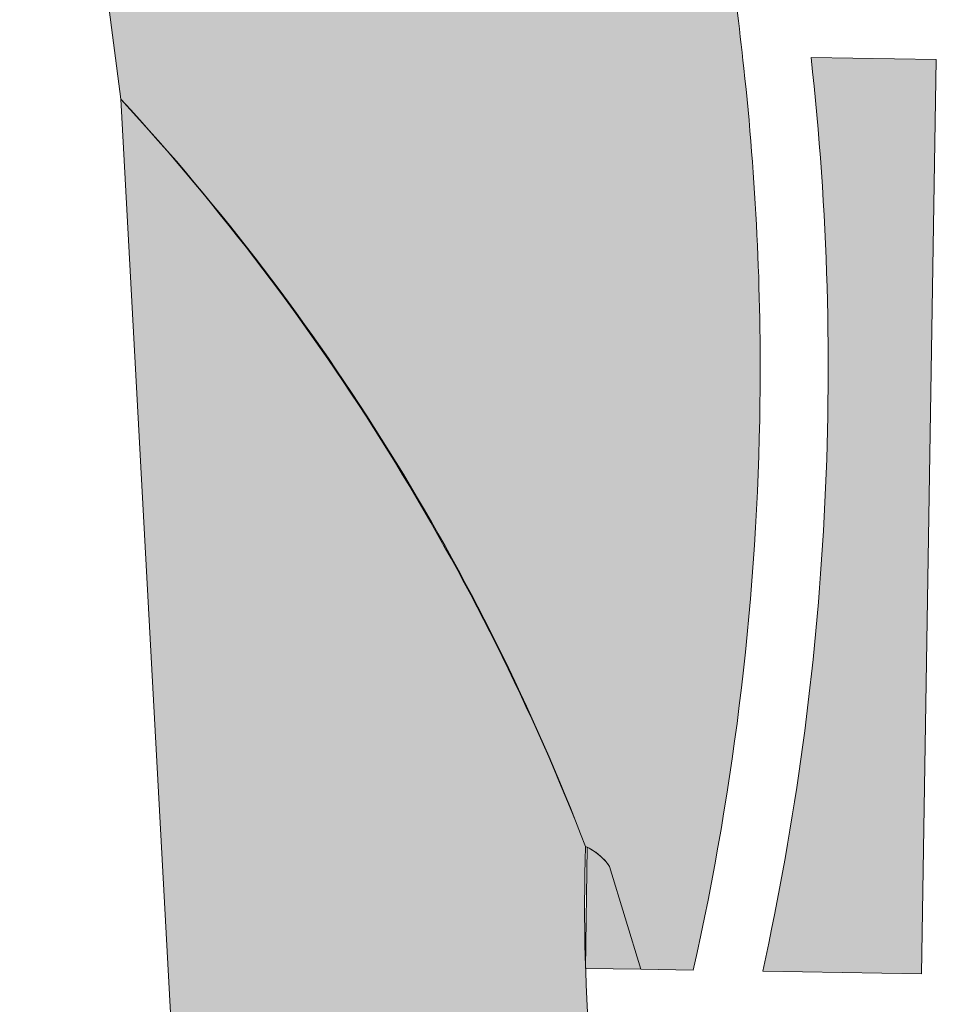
# Model space of a CAD drawing. Header units: metres. Extents: x 0 to 168310, y 0 to 462960.
# Tile 5 of 256: x 167431 to 167455, y 462585 to 462611. Entities that reach past the tile are written whole.
import ezdxf

# ---------------------------------------------------------------- set-up
doc = ezdxf.new("R2010")
doc.units = ezdxf.units.M
doc.header["$LTSCALE"] = 0.2
for name, color, linetype, lineweight in [('B_WE_GR_GRAS_BRM_RVA kruidenmengsel 2_B102-A', 141, 'Continuous', 18), ('B_WE_GR_GRAS_BRM_RVA kruidenmengsel 2_B102-G', 141, 'Continuous', 18), ('B_WE_GR_GRAS_BRM_RVA kruidenmengsel Barneveld_B116-A', 83, 'Continuous', 18), ('B_WE_GR_GRAS_BRM_RVA kruidenmengsel Barneveld_B116-G', 83, 'Continuous', 18)]:
    doc.layers.add(name, color=color, linetype=linetype, lineweight=lineweight)

msp = doc.modelspace()

# ---------------------------------------------------------------- hatches: boundary and pattern name
at = {"layer": 'B_WE_GR_GRAS_BRM_RVA kruidenmengsel 2_B102-A', "transparency": 33554687}
h = msp.add_hatch(color=256, dxfattribs=at)
h.dxf.hatch_style = 1
edge = h.paths.add_edge_path()
edge.add_line((167446.0801118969, 462568.7481527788), (167447.1213611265, 462577.5276071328))
edge.add_arc((167495.5234145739, 462587.5685868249), 49.43258086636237, 178.1461873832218, 191.7197445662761, ccw=False)
edge.add_arc((167387.5045065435, 462566.4455178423), 62.86245077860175, 21.18981463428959, 42.54222408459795)
edge.add_line((167433.8202565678, 462608.9489179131), (167435.437230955, 462579.0911392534))
edge.add_line((167435.437230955, 462579.0911392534), (167437.1654833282, 462548.2404904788))
edge.add_arc((167445.081681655, 462548.763754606), 7.933473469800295, 183.781774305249, 379.7476333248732)
edge.add_arc((167480.5100717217, 462571.757719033), 34.56124451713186, 184.9955989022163, 215.9976019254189, ccw=False)
h = msp.add_hatch(color=256, dxfattribs=at)
h.dxf.hatch_style = 1
edge = h.paths.add_edge_path()
edge.add_line((167446.7519320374, 462588.6450353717), (167446.6990054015, 462588.7171852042))
edge.add_arc((167445.5234566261, 462587.7993555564), 1.491417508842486, 37.98154213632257, 64.8538424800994)
edge.add_line((167446.1572028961, 462589.1494266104), (167446.1156407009, 462585.945034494))
edge.add_line((167446.1156407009, 462585.945034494), (167447.5829210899, 462585.921107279))
edge.add_line((167447.5829210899, 462585.921107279), (167446.7519320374, 462588.6450353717))
at = {"layer": 'B_WE_GR_GRAS_BRM_RVA kruidenmengsel Barneveld_B116-A', "transparency": 33554687}
h = msp.add_hatch(color=256, dxfattribs=at)
h.dxf.hatch_style = 1
edge = h.paths.add_edge_path()
edge.add_arc((167378.0296363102, 462601.8472252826), 72.70715426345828, 347.3288524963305, 359.2804183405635)
edge.add_arc((167378.0296363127, 462601.8472252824), 72.7071542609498, 359.2804183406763, 366.2541668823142)
edge.add_arc((167242.4383396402, 462586.9875838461), 209.1102652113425, 6.254166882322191, 8.099012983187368)
edge.add_arc((167433.1846118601, 462610.2431414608), 17.42078313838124, 20.86520212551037, 54.8994333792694)
edge.add_arc((167528.1585203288, 462725.5581790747), 132.0274189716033, 226.3629852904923, 229.948350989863, ccw=False)
edge.add_line((167437.0480837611, 462630.0064773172), (167432.4725837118, 462628.9747529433))
edge.add_arc((167431.0845031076, 462627.3834702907), 2.111622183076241, 48.90171201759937, 88.46075921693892)
edge.add_line((167431.1412246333, 462629.4943305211), (167433.8202565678, 462608.9489179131))
edge.add_arc((167388.6746781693, 462567.1729230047), 61.50899933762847, 20.952043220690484, 42.77999544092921, ccw=False)
edge.add_arc((167445.5234566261, 462587.7993555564), 1.491417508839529, 34.54343994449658, 66.56081789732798, ccw=False)
edge.add_line((167446.7519320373, 462588.6450353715), (167447.5829210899, 462585.921107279))
edge.add_line((167447.5829210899, 462585.921107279), (167448.9660171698, 462585.8985528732))
at = {"layer": 'B_WE_GR_GRAS_BRM_RVA kruidenmengsel Barneveld_B116-G'}
h = msp.add_hatch(color=256, dxfattribs=at)
h.dxf.hatch_style = 1
edge = h.paths.add_edge_path()
edge.add_line((167452.0837273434, 462610.0513484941), (167455.3980432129, 462609.9973397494))
edge.add_line((167455.3980432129, 462609.9973397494), (167455.0037347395, 462585.8000946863))
edge.add_line((167455.0037347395, 462585.8000946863), (167450.8032533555, 462585.86859272))
edge.add_arc((167378.0296363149, 462601.8472252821), 74.50715425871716, 347.6162865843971, 366.3217652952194)

# ---------------------------------------------------------------- linework, layer by layer
at = {"layer": 'B_WE_GR_GRAS_BRM_RVA kruidenmengsel 2_B102-G', "flags": 128}
for points in [[(167446.0801118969, 462568.7481527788), (167447.1213611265, 462577.5276071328, -0.0592951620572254), (167446.1167058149, 462589.1677055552, 0.09343797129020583), (167433.8202565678, 462608.9489179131), (167435.437230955, 462579.0911392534), (167437.1654833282, 462548.2404904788, 1.150022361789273), (167452.5485873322, 462551.4442994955, -0.1361029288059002)], [(167446.7519320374, 462588.6450353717), (167446.6990054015, 462588.7171852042, 0.1177928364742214), (167446.1572028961, 462589.1494266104), (167446.1156407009, 462585.945034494), (167447.5829210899, 462585.921107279)]]:
    msp.add_lwpolyline(points, format="xyb", close=True, dxfattribs=at)
at = {"layer": 'B_WE_GR_GRAS_BRM_RVA kruidenmengsel Barneveld_B116-G', "flags": 128}
msp.add_lwpolyline([(167448.9660171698, 462585.8985528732, 0.05219586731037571), (167450.7310565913, 462600.9341151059, 0.03043811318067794), (167450.3040679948, 462609.7678821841, 0.008049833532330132), (167449.4629568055, 462616.44791148, 0.1496037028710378), (167443.2017946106, 462624.4958511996, -0.01564538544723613), (167437.0480837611, 462630.0064773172), (167432.4725837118, 462628.9747529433, 0.1743438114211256), (167431.1412246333, 462629.4943305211), (167433.8202565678, 462608.9489179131, -0.09553144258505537), (167446.1167058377, 462589.1677054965, -0.1406181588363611), (167446.7519320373, 462588.6450353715), (167447.5829210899, 462585.921107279)], format="xyb", close=True, dxfattribs=at)
msp.add_lwpolyline([(167452.0837273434, 462610.0513484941), (167455.3980432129, 462609.9973397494), (167455.0037347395, 462585.8000946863), (167450.8032533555, 462585.86859272, 0.08179976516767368), (167452.0837273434, 462610.051348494, -3.44276970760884)], format="xyb", dxfattribs=at)

doc.saveas('drawing.dxf')
